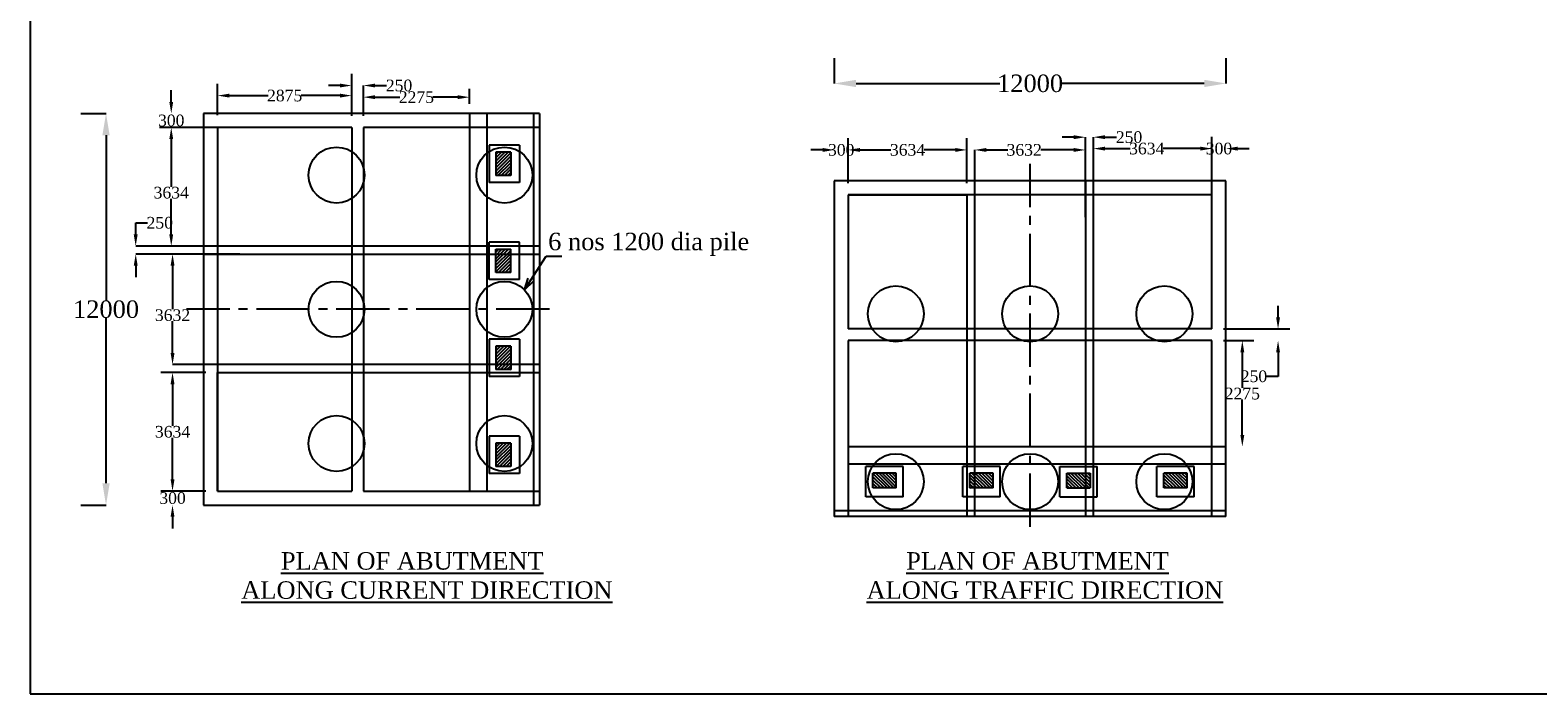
# Model space of a CAD drawing. Header units: millimetres. Extents: x 103078 to 25259364, y -3207472 to 3138455.
# Tile 2 of 12: x 8290281 to 8354938, y -1181503 to -1153028. Entities that reach past the tile are written whole.
import ezdxf

# ---------------------------------------------------------------- set-up
doc = ezdxf.new("R2010")
doc.units = ezdxf.units.MM
doc.header["$LTSCALE"] = 60
doc.header["$MEASUREMENT"] = 0
doc.linetypes.add('CENTER2', pattern=[28.575, 19.05, -3.175, 3.175, -3.175])
doc.styles.get("Standard").update_dxf_attribs({"font": 'times.ttf'})
doc.styles.add('style1', font='txt.shx', dxfattribs={"height": 1})
doc.dimstyles.get("Standard").update_dxf_attribs({"dimtxt": 400, "dimasz": 215, "dimexe": 0.18, "dimexo": 0.0625, "dimgap": 0.09, "dimtad": 0, "dimtih": 1, "dimtoh": 1, "dimdec": 0, "dimzin": 4, "dimdsep": 46, "dimtxsty": 'Standard', "dimblk": 'OPEN90', "dimcen": 0, "dimadec": 0, "dimazin": 1, "dimtfac": 1, "dimtdec": 0, "dimtix": 1, "dimtofl": 0, "dimtmove": 0, "dimatfit": 3, "dimldrblk": 'OPEN30', "dimfxl": 1, "dimtolj": 1, "dimtzin": 0, "dimarcsym": 0})
pattern_1 = [(45, (7022438.5, -1304423.08), (-70.710678, 70.710678), [])]
pattern_2 = [(315, (8193745.06, 115781.19), (70.710678, 70.710678), [])]

# ---------------------------------------------------------------- blocks, each defined once
blk = doc.blocks.new('*D112')
at = {"color": 0, "linetype": 'Continuous', "lineweight": -2, "transparency": 16777216}
for p, q in [((8292960, -1156605), (8293535, -1156605)), ((8293535, -1157540), (8293535, -1164623)), ((8293535, -1172470), (8293535, -1165386)), ((8292960, -1173405), (8293535, -1173405))]:
    blk.add_line(p, q, dxfattribs=at)
for points in [[(8293379, -1157540), (8293690, -1157540), (8293535, -1156605)], [(8293379, -1172470), (8293690, -1172470), (8293535, -1173405)]]:
    blk.add_solid(points, dxfattribs=at)
at = {"layer": 'Defpoints', "color": 0, "linetype": 'Continuous', "lineweight": -2, "transparency": 16777216}
for p in [(8292960, -1156605), (8292960, -1173405), (8293535, -1173405)]:
    blk.add_point(p, dxfattribs=at)
at = {"color": 0, "linetype": 'Continuous', "transparency": 16777216, "insert": (8293535, -1165005), "char_height": 500, "attachment_point": 5}
blk.add_mtext('\\A1;{\\fTimes New Roman|b0|i0|c0|p18;\\H1.5x;12000}', dxfattribs=at)
blk = doc.blocks.new('*D147')
at = {"color": 0, "linetype": 'Continuous', "lineweight": -2, "ltscale": 2, "transparency": 16777216}
for p, q in [((8299269, -1157205), (8296331, -1157205)), ((8296331, -1157705), (8296331, -1159749)), ((8296331, -1161793), (8296331, -1160258)), ((8299269, -1162293), (8296331, -1162293))]:
    blk.add_line(p, q, dxfattribs=at)
for points in [[(8296248, -1157705), (8296414, -1157705), (8296331, -1157205)], [(8296248, -1161793), (8296414, -1161793), (8296331, -1162293)]]:
    blk.add_solid(points, dxfattribs=at)
at = {"layer": 'Defpoints', "color": 0, "linetype": 'Continuous', "lineweight": -2, "ltscale": 2, "transparency": 16777216}
for p in [(8299269, -1157205), (8296331, -1162293), (8299269, -1162293)]:
    blk.add_point(p, dxfattribs=at)
at = {"color": 0, "linetype": 'Continuous', "lineweight": -2, "ltscale": 2, "transparency": 16777216, "insert": (8296331, -1160003), "char_height": 500, "attachment_point": 5}
blk.add_mtext('\\A1;3634', dxfattribs=at)
blk = doc.blocks.new('*D148')
at = {"color": 0, "linetype": 'Continuous', "lineweight": -2, "ltscale": 2, "transparency": 16777216}
for p, q in [((8299269, -1162633), (8296387, -1162633)), ((8296387, -1163133), (8296387, -1165005)), ((8296387, -1166877), (8296387, -1165514)), ((8299269, -1167377), (8296387, -1167377))]:
    blk.add_line(p, q, dxfattribs=at)
for points in [[(8296304, -1163133), (8296471, -1163133), (8296387, -1162633)], [(8296304, -1166877), (8296471, -1166877), (8296387, -1167377)]]:
    blk.add_solid(points, dxfattribs=at)
at = {"layer": 'Defpoints', "color": 0, "linetype": 'Continuous', "lineweight": -2, "ltscale": 2, "transparency": 16777216}
for p in [(8299269, -1162633), (8296387, -1167377), (8299269, -1167377)]:
    blk.add_point(p, dxfattribs=at)
at = {"color": 0, "linetype": 'Continuous', "lineweight": -2, "ltscale": 2, "transparency": 16777216, "insert": (8296387, -1165259), "char_height": 500, "attachment_point": 5}
blk.add_mtext('\\A1;3632', dxfattribs=at)
blk = doc.blocks.new('*D149')
at = {"color": 0, "linetype": 'Continuous', "lineweight": -2, "ltscale": 2, "transparency": 16777216}
for p, q in [((8294807, -1161793), (8294807, -1161293)), ((8294807, -1161293), (8295307, -1161293)), ((8298669, -1162293), (8294807, -1162293)), ((8298669, -1162633), (8294807, -1162633)), ((8294807, -1163133), (8294807, -1163633))]:
    blk.add_line(p, q, dxfattribs=at)
for points in [[(8294724, -1161793), (8294891, -1161793), (8294807, -1162293)], [(8294724, -1163133), (8294891, -1163133), (8294807, -1162633)]]:
    blk.add_solid(points, dxfattribs=at)
at = {"layer": 'Defpoints', "color": 0, "linetype": 'Continuous', "lineweight": -2, "ltscale": 2, "transparency": 16777216}
for p in [(8294807, -1162293), (8298669, -1162293), (8298669, -1162633)]:
    blk.add_point(p, dxfattribs=at)
at = {"color": 0, "linetype": 'Continuous', "lineweight": -2, "ltscale": 2, "transparency": 16777216, "insert": (8295840, -1161293), "char_height": 500, "attachment_point": 5}
blk.add_mtext('\\A1;250', dxfattribs=at)
blk = doc.blocks.new('*D159')
at = {"color": 0, "linetype": 'Continuous', "lineweight": -2, "ltscale": 2, "transparency": 16777216}
for p, q in [((8298319, -1156673), (8298319, -1155337)), ((8298819, -1155837), (8300488, -1155837)), ((8303569, -1155837), (8301900, -1155837))]:
    blk.add_line(p, q, dxfattribs=at)
for points in [[(8298819, -1155753), (8298819, -1155920), (8298319, -1155837)], [(8303569, -1155753), (8303569, -1155920), (8304069, -1155837)]]:
    blk.add_solid(points, dxfattribs=at)
at = {"layer": 'Defpoints', "color": 0, "linetype": 'Continuous', "lineweight": -2, "ltscale": 2, "transparency": 16777216}
for p in [(8304069, -1155837), (8298319, -1157173), (8304069, -1157205)]:
    blk.add_point(p, dxfattribs=at)
at = {"color": 0, "linetype": 'Continuous', "lineweight": -2, "ltscale": 2, "transparency": 16777216, "insert": (8301194, -1155837), "char_height": 500, "attachment_point": 5}
blk.add_mtext('\\A1;2875', dxfattribs=at)
blk = doc.blocks.new('*D160')
at = {"color": 0, "linetype": 'Continuous', "lineweight": -2, "ltscale": 2, "transparency": 16777216}
for p, q in [((8304569, -1156705), (8304569, -1155404)), ((8305069, -1155904), (8306138, -1155904)), ((8308619, -1155904), (8307550, -1155904))]:
    blk.add_line(p, q, dxfattribs=at)
for points in [[(8305069, -1155821), (8305069, -1155987), (8304569, -1155904)], [(8308619, -1155821), (8308619, -1155987), (8309119, -1155904)]]:
    blk.add_solid(points, dxfattribs=at)
at = {"layer": 'Defpoints', "color": 0, "linetype": 'Continuous', "lineweight": -2, "ltscale": 2, "transparency": 16777216}
for p in [(8309119, -1155904), (8304569, -1157205), (8309119, -1157205)]:
    blk.add_point(p, dxfattribs=at)
at = {"color": 0, "linetype": 'Continuous', "lineweight": -2, "ltscale": 2, "transparency": 16777216, "insert": (8306844, -1155904), "char_height": 500, "attachment_point": 5}
blk.add_mtext('\\A1;2275', dxfattribs=at)
blk = doc.blocks.new('*D161')
at = {"color": 0, "linetype": 'Continuous', "lineweight": -2, "ltscale": 2, "transparency": 16777216}
for p, q in [((8303569, -1155404), (8303069, -1155404)), ((8304069, -1156705), (8304069, -1154904)), ((8305069, -1155404), (8305569, -1155404))]:
    blk.add_line(p, q, dxfattribs=at)
for points in [[(8303569, -1155321), (8303569, -1155487), (8304069, -1155404)], [(8305069, -1155321), (8305069, -1155487), (8304569, -1155404)]]:
    blk.add_solid(points, dxfattribs=at)
at = {"layer": 'Defpoints', "color": 0, "linetype": 'Continuous', "lineweight": -2, "ltscale": 2, "transparency": 16777216}
for p in [(8304569, -1155404), (8304069, -1157205), (8304569, -1157205)]:
    blk.add_point(p, dxfattribs=at)
at = {"color": 0, "linetype": 'Continuous', "lineweight": -2, "ltscale": 2, "transparency": 16777216, "insert": (8306102, -1155404), "char_height": 500, "attachment_point": 5}
blk.add_mtext('\\A1;250', dxfattribs=at)
blk = doc.blocks.new('*D162')
at = {"color": 0, "linetype": 'Continuous', "lineweight": -2, "ltscale": 2, "transparency": 16777216}
for p, q in [((8297819, -1167717), (8295887, -1167717)), ((8296387, -1168217), (8296387, -1170006)), ((8296387, -1172305), (8296387, -1170515))]:
    blk.add_line(p, q, dxfattribs=at)
for points in [[(8296304, -1168217), (8296470, -1168217), (8296387, -1167717)], [(8296304, -1172305), (8296470, -1172305), (8296387, -1172805)]]:
    blk.add_solid(points, dxfattribs=at)
at = {"layer": 'Defpoints', "color": 0, "linetype": 'Continuous', "lineweight": -2, "ltscale": 2, "transparency": 16777216}
for p in [(8298319, -1167717), (8296387, -1172805), (8298319, -1172805)]:
    blk.add_point(p, dxfattribs=at)
at = {"color": 0, "linetype": 'Continuous', "lineweight": -2, "ltscale": 2, "transparency": 16777216, "insert": (8296387, -1170261), "char_height": 500, "attachment_point": 5}
blk.add_mtext('\\A1;3634', dxfattribs=at)
blk = doc.blocks.new('*D163')
at = {"color": 0, "linetype": 'Continuous', "lineweight": -2, "ltscale": 2, "transparency": 16777216}
for p, q in [((8296387, -1172305), (8296387, -1171805)), ((8297819, -1172805), (8295887, -1172805)), ((8296387, -1173905), (8296387, -1174405))]:
    blk.add_line(p, q, dxfattribs=at)
for points in [[(8296304, -1172305), (8296470, -1172305), (8296387, -1172805)], [(8296304, -1173905), (8296470, -1173905), (8296387, -1173405)]]:
    blk.add_solid(points, dxfattribs=at)
at = {"layer": 'Defpoints', "color": 0, "linetype": 'Continuous', "lineweight": -2, "ltscale": 2, "transparency": 16777216}
for p in [(8298319, -1172805), (8296387, -1173405), (8298319, -1173405)]:
    blk.add_point(p, dxfattribs=at)
at = {"color": 0, "linetype": 'Continuous', "lineweight": -2, "ltscale": 2, "transparency": 16777216, "insert": (8296387, -1173105), "char_height": 500, "attachment_point": 5}
blk.add_mtext('\\A1;300', dxfattribs=at)
blk = doc.blocks.new('*D164')
at = {"color": 0, "linetype": 'Continuous', "lineweight": -2, "ltscale": 2, "transparency": 16777216}
for p, q in [((8296331, -1156105), (8296331, -1155605)), ((8297819, -1157205), (8295831, -1157205)), ((8296331, -1157705), (8296331, -1158205))]:
    blk.add_line(p, q, dxfattribs=at)
for points in [[(8296248, -1156105), (8296414, -1156105), (8296331, -1156605)], [(8296248, -1157705), (8296414, -1157705), (8296331, -1157205)]]:
    blk.add_solid(points, dxfattribs=at)
at = {"layer": 'Defpoints', "color": 0, "linetype": 'Continuous', "lineweight": -2, "ltscale": 2, "transparency": 16777216}
for p in [(8296331, -1156605), (8298319, -1156605), (8298319, -1157205)]:
    blk.add_point(p, dxfattribs=at)
at = {"color": 0, "linetype": 'Continuous', "lineweight": -2, "ltscale": 2, "transparency": 16777216, "insert": (8296331, -1156905), "char_height": 500, "attachment_point": 5}
blk.add_mtext('\\A1;300', dxfattribs=at)
blk = doc.blocks.new('*D165')
at = {"color": 0, "linetype": 'Continuous', "lineweight": -2, "transparency": 16777216}
for p, q in [((8324763, -1154740), (8324763, -1155315)), ((8341563, -1154740), (8341563, -1155315)), ((8325698, -1155315), (8331864, -1155315)), ((8340628, -1155315), (8334463, -1155315))]:
    blk.add_line(p, q, dxfattribs=at)
for points in [[(8325698, -1155159), (8325698, -1155471), (8324763, -1155315)], [(8340628, -1155159), (8340628, -1155471), (8341563, -1155315)]]:
    blk.add_solid(points, dxfattribs=at)
at = {"layer": 'Defpoints', "color": 0, "linetype": 'Continuous', "lineweight": -2, "transparency": 16777216}
for p in [(8324763, -1154740), (8341563, -1154740), (8324763, -1155315)]:
    blk.add_point(p, dxfattribs=at)
at = {"color": 0, "linetype": 'Continuous', "transparency": 16777216, "insert": (8333163, -1155315), "char_height": 500, "attachment_point": 5}
blk.add_mtext('\\A1;{\\fTimes New Roman|b0|i0|c0|p18;\\H1.5x;12000}', dxfattribs=at)
blk = doc.blocks.new('*D166')
at = {"color": 0, "linetype": 'Continuous', "lineweight": -2, "ltscale": 2, "transparency": 16777216}
for p, q in [((8335875, -1161049), (8335875, -1158111)), ((8336375, -1158111), (8337454, -1158111)), ((8340463, -1158111), (8338876, -1158111)), ((8340963, -1161049), (8340963, -1158111))]:
    blk.add_line(p, q, dxfattribs=at)
for points in [[(8336375, -1158028), (8336375, -1158195), (8335875, -1158111)], [(8340463, -1158028), (8340463, -1158195), (8340963, -1158111)]]:
    blk.add_solid(points, dxfattribs=at)
at = {"layer": 'Defpoints', "color": 0, "linetype": 'Continuous', "lineweight": -2, "ltscale": 2, "transparency": 16777216}
for p in [(8335875, -1158111), (8335875, -1161049), (8340963, -1161049)]:
    blk.add_point(p, dxfattribs=at)
at = {"color": 0, "linetype": 'Continuous', "lineweight": -2, "ltscale": 2, "transparency": 16777216, "insert": (8338165, -1158111), "char_height": 500, "attachment_point": 5}
blk.add_mtext('\\A1;3634', dxfattribs=at)
blk = doc.blocks.new('*D167')
at = {"color": 0, "linetype": 'Continuous', "lineweight": -2, "ltscale": 2, "transparency": 16777216}
for p, q in [((8330791, -1161049), (8330791, -1158167)), ((8331291, -1158168), (8332201, -1158168)), ((8335035, -1158168), (8333617, -1158168)), ((8335535, -1161049), (8335535, -1158167))]:
    blk.add_line(p, q, dxfattribs=at)
for points in [[(8331291, -1158084), (8331291, -1158251), (8330791, -1158168)], [(8335035, -1158084), (8335035, -1158251), (8335535, -1158168)]]:
    blk.add_solid(points, dxfattribs=at)
at = {"layer": 'Defpoints', "color": 0, "linetype": 'Continuous', "lineweight": -2, "ltscale": 2, "transparency": 16777216}
for p in [(8330791, -1158168), (8330791, -1161049), (8335535, -1161049)]:
    blk.add_point(p, dxfattribs=at)
at = {"color": 0, "linetype": 'Continuous', "lineweight": -2, "ltscale": 2, "transparency": 16777216, "insert": (8332909, -1158168), "char_height": 500, "attachment_point": 5}
blk.add_mtext('\\A1;3632', dxfattribs=at)
blk = doc.blocks.new('*D168')
at = {"color": 0, "linetype": 'Continuous', "lineweight": -2, "ltscale": 2, "transparency": 16777216}
for p, q in [((8335035, -1157620), (8334535, -1157620)), ((8335535, -1160449), (8335535, -1157620)), ((8335875, -1160449), (8335875, -1157620)), ((8336375, -1157620), (8336875, -1157620))]:
    blk.add_line(p, q, dxfattribs=at)
for points in [[(8335035, -1157537), (8335035, -1157704), (8335535, -1157620)], [(8336375, -1157537), (8336375, -1157704), (8335875, -1157620)]]:
    blk.add_solid(points, dxfattribs=at)
at = {"layer": 'Defpoints', "color": 0, "linetype": 'Continuous', "lineweight": -2, "ltscale": 2, "transparency": 16777216}
for p in [(8335875, -1157620), (8335535, -1160449), (8335875, -1160449)]:
    blk.add_point(p, dxfattribs=at)
at = {"color": 0, "linetype": 'Continuous', "lineweight": -2, "ltscale": 2, "transparency": 16777216, "insert": (8337408, -1157620), "char_height": 500, "attachment_point": 5}
blk.add_mtext('\\A1;250', dxfattribs=at)
blk = doc.blocks.new('*D173')
at = {"color": 0, "linetype": 'Continuous', "lineweight": -2, "ltscale": 2, "transparency": 16777216}
for p, q in [((8341463, -1166349), (8342764, -1166349)), ((8342264, -1166849), (8342264, -1168369)), ((8342264, -1170399), (8342264, -1168880))]:
    blk.add_line(p, q, dxfattribs=at)
for points in [[(8342181, -1166849), (8342347, -1166849), (8342264, -1166349)], [(8342181, -1170399), (8342347, -1170399), (8342264, -1170899)]]:
    blk.add_solid(points, dxfattribs=at)
at = {"layer": 'Defpoints', "color": 0, "linetype": 'Continuous', "lineweight": -2, "ltscale": 2, "transparency": 16777216}
for p in [(8340963, -1166349), (8340963, -1170899), (8342264, -1170899)]:
    blk.add_point(p, dxfattribs=at)
at = {"color": 0, "linetype": 'Continuous', "lineweight": -2, "ltscale": 2, "transparency": 16777216, "insert": (8342264, -1168624), "char_height": 500, "attachment_point": 5}
blk.add_mtext('\\A1;2275', dxfattribs=at)
blk = doc.blocks.new('*D169')
at = {"color": 0, "linetype": 'Continuous', "lineweight": -2, "ltscale": 2, "transparency": 16777216}
for p, q in [((8343797, -1165349), (8343797, -1164849)), ((8341463, -1165849), (8344297, -1165849)), ((8343797, -1166849), (8343797, -1167882)), ((8343797, -1167882), (8343297, -1167882))]:
    blk.add_line(p, q, dxfattribs=at)
for points in [[(8343713, -1165349), (8343880, -1165349), (8343797, -1165849)], [(8343713, -1166849), (8343880, -1166849), (8343797, -1166349)]]:
    blk.add_solid(points, dxfattribs=at)
at = {"layer": 'Defpoints', "color": 0, "linetype": 'Continuous', "lineweight": -2, "ltscale": 2, "transparency": 16777216}
for p in [(8340963, -1165849), (8340963, -1166349), (8343797, -1166349)]:
    blk.add_point(p, dxfattribs=at)
at = {"color": 0, "linetype": 'Continuous', "lineweight": -2, "ltscale": 2, "transparency": 16777216, "insert": (8342764, -1167882), "char_height": 500, "attachment_point": 5}
blk.add_mtext('\\A1;250', dxfattribs=at)
blk = doc.blocks.new('*D170')
at = {"color": 0, "linetype": 'Continuous', "lineweight": -2, "ltscale": 2, "transparency": 16777216}
for p, q in [((8330451, -1159599), (8330451, -1157667)), ((8325863, -1158167), (8327197, -1158167)), ((8329951, -1158167), (8328618, -1158167))]:
    blk.add_line(p, q, dxfattribs=at)
for points in [[(8325863, -1158084), (8325863, -1158251), (8325363, -1158167)], [(8329951, -1158084), (8329951, -1158251), (8330451, -1158167)]]:
    blk.add_solid(points, dxfattribs=at)
at = {"layer": 'Defpoints', "color": 0, "linetype": 'Continuous', "lineweight": -2, "ltscale": 2, "transparency": 16777216}
for p in [(8325363, -1158167), (8325363, -1160099), (8330451, -1160099)]:
    blk.add_point(p, dxfattribs=at)
at = {"color": 0, "linetype": 'Continuous', "lineweight": -2, "ltscale": 2, "transparency": 16777216, "insert": (8327907, -1158167), "char_height": 500, "attachment_point": 5}
blk.add_mtext('\\A1;3634', dxfattribs=at)
blk = doc.blocks.new('*D171')
at = {"color": 0, "linetype": 'Continuous', "lineweight": -2, "ltscale": 2, "transparency": 16777216}
for p, q in [((8325363, -1159599), (8325363, -1157667)), ((8324263, -1158167), (8323763, -1158167)), ((8325863, -1158167), (8326363, -1158167))]:
    blk.add_line(p, q, dxfattribs=at)
for points in [[(8324263, -1158084), (8324263, -1158251), (8324763, -1158167)], [(8325863, -1158084), (8325863, -1158251), (8325363, -1158167)]]:
    blk.add_solid(points, dxfattribs=at)
at = {"layer": 'Defpoints', "color": 0, "linetype": 'Continuous', "lineweight": -2, "ltscale": 2, "transparency": 16777216}
for p in [(8324763, -1158167), (8324763, -1160099), (8325363, -1160099)]:
    blk.add_point(p, dxfattribs=at)
at = {"color": 0, "linetype": 'Continuous', "lineweight": -2, "ltscale": 2, "transparency": 16777216, "insert": (8325063, -1158167), "char_height": 500, "attachment_point": 5}
blk.add_mtext('\\A1;300', dxfattribs=at)
blk = doc.blocks.new('*D172')
at = {"color": 0, "linetype": 'Continuous', "lineweight": -2, "ltscale": 2, "transparency": 16777216}
for p, q in [((8340963, -1159599), (8340963, -1157611)), ((8340463, -1158111), (8339963, -1158111)), ((8342063, -1158111), (8342563, -1158111))]:
    blk.add_line(p, q, dxfattribs=at)
for points in [[(8340463, -1158028), (8340463, -1158195), (8340963, -1158111)], [(8342063, -1158028), (8342063, -1158195), (8341563, -1158111)]]:
    blk.add_solid(points, dxfattribs=at)
at = {"layer": 'Defpoints', "color": 0, "linetype": 'Continuous', "lineweight": -2, "ltscale": 2, "transparency": 16777216}
for p in [(8341563, -1158111), (8340963, -1160099), (8341563, -1160099)]:
    blk.add_point(p, dxfattribs=at)
at = {"color": 0, "linetype": 'Continuous', "lineweight": -2, "ltscale": 2, "transparency": 16777216, "insert": (8341263, -1158111), "char_height": 500, "attachment_point": 5}
blk.add_mtext('\\A1;300', dxfattribs=at)

msp = doc.modelspace()

# ---------------------------------------------------------------- hatches: boundary and pattern name
at = {"linetype": 'Continuous'}
h = msp.add_hatch(dxfattribs=at)
h.set_pattern_fill('ANSI31', color=256, scale=800)
h.set_pattern_definition([(45, (7022438.5, -1300805.58), (-70.710678, 70.710678), [])])
h.paths.add_polyline_path([(8310889.1, -1158266.8), (8310249.1, -1158266.8), (8310249.1, -1159266.8), (8310889.1, -1159266.8)])
h = msp.add_hatch(dxfattribs=at)
h.set_pattern_fill('ANSI31', color=256, scale=800)
h.set_pattern_definition(pattern_1)
h.paths.add_polyline_path([(8310249.1, -1162425.3), (8310889.1, -1162425.3), (8310889.1, -1163425.3), (8310249.1, -1163425.3)])
h = msp.add_hatch(dxfattribs=at)
h.set_pattern_fill('ANSI31', color=256, scale=800)
h.set_pattern_definition(pattern_1)
h.paths.add_polyline_path([(8310249.1, -1167584.3), (8310889.1, -1167584.3), (8310889.1, -1166584.3), (8310249.1, -1166584.3)])
h = msp.add_hatch(dxfattribs=at)
h.set_pattern_fill('ANSI31', color=256, scale=800)
h.set_pattern_definition([(45, (7022438.5, -1303882.08), (-70.710678, 70.710678), [])])
h.paths.add_polyline_path([(8310889.1, -1170743.3), (8310249.1, -1170743.3), (8310249.1, -1171743.3), (8310889.1, -1171743.3)])
h = msp.add_hatch(dxfattribs=at)
h.set_pattern_fill('ANSI31', color=256, scale=800, angle=-90)
h.set_pattern_definition([(315, (8194286.06, 115781.19), (70.710678, 70.710678), [])])
h.paths.add_polyline_path([(8327424.9, -1172669.4), (8327424.9, -1172029.4), (8326424.9, -1172029.4), (8326424.9, -1172669.4)])
h = msp.add_hatch(dxfattribs=at)
h.set_pattern_fill('ANSI31', color=256, scale=800, angle=-90)
h.set_pattern_definition(pattern_2)
h.paths.add_polyline_path([(8330583.9, -1172029.4), (8330583.9, -1172669.4), (8331583.9, -1172669.4), (8331583.9, -1172029.4)])
h = msp.add_hatch(dxfattribs=at)
h.set_pattern_fill('ANSI31', color=256, scale=800, angle=-90)
h.set_pattern_definition(pattern_2)
h.paths.add_polyline_path([(8335742.9, -1172029.4), (8335742.9, -1172669.4), (8334742.9, -1172669.4), (8334742.9, -1172029.4)])
h = msp.add_hatch(dxfattribs=at)
h.set_pattern_fill('ANSI31', color=256, scale=800, angle=-90)
h.set_pattern_definition([(315, (8197362.56, 115781.19), (70.710678, 70.710678), [])])
h.paths.add_polyline_path([(8339901.4, -1172669.4), (8339901.4, -1172029.4), (8338901.4, -1172029.4), (8338901.4, -1172669.4)])

# ---------------------------------------------------------------- linework, layer by layer
for p, q in [((8290280.6, -1056175.2), (8290280.6, -1181503.4)), ((8324763.4, -1154231.8), (8324763.4, -1155248.3)), ((8341563.4, -1154231.8), (8341563.4, -1155248.3)), ((8292451.5, -1156604.8), (8293468, -1156604.8)), ((8312119.1, -1156604.8), (8297719.1, -1156604.8)), ((8309869.1, -1156604.8), (8309869.1, -1172804.8)), ((8311869.1, -1156604.8), (8311869.1, -1173404.8)), ((8312119.1, -1156604.8), (8312119.1, -1173404.8)), ((8304069.1, -1157204.8), (8297719.1, -1157204.8)), ((8312119.1, -1157204.8), (8304569.1, -1157204.8)), ((8311269.1, -1157966.8), (8309969.1, -1157966.8)), ((8309969.1, -1157966.8), (8309969.1, -1159566.8)), ((8311269.1, -1157966.8), (8311269.1, -1159566.8)), ((8310889.1, -1158266.8), (8310249.1, -1158266.8)), ((8310249.1, -1158266.8), (8310249.1, -1159266.8)), ((8310889.1, -1158266.8), (8310889.1, -1159266.8)), ((8310889.1, -1159266.8), (8310249.1, -1159266.8)), ((8311269.1, -1159566.8), (8309969.1, -1159566.8)), ((8324763.4, -1159499.4), (8324763.4, -1165799.4)), ((8330791.4, -1173899.4), (8330791.4, -1159499.4)), ((8335535.4, -1159499.4), (8335535.4, -1173899.4)), ((8335875.4, -1173899.4), (8335875.4, -1159499.4)), ((8340963.4, -1165849.4), (8340963.4, -1159499.4)), ((8341563.4, -1173899.4), (8341563.4, -1159499.4)), ((8324763.4, -1160449.4), (8324763.4, -1173899.4)), ((8325363.4, -1160099.4), (8325363.4, -1165799.4)), ((8325363.4, -1160449.4), (8325363.4, -1165849.4)), ((8330451.4, -1160099.4), (8330451.4, -1173899.4)), ((8312119.1, -1162292.8), (8297719.1, -1162292.8)), ((8311269.1, -1162125.3), (8309969.1, -1162125.3)), ((8309969.1, -1163725.3), (8309969.1, -1162125.3)), ((8310249.1, -1163425.3), (8310249.1, -1162425.3)), ((8310889.1, -1163425.3), (8310889.1, -1162425.3)), ((8311269.1, -1163725.3), (8311269.1, -1162125.3)), ((8297719.1, -1162632.8), (8312119.1, -1162632.8)), ((8311269.1, -1163725.3), (8309969.1, -1163725.3)), ((8310889.1, -1163425.3), (8310249.1, -1163425.3)), ((8311269.1, -1166284.3), (8309969.1, -1166284.3)), ((8309969.1, -1166284.3), (8309969.1, -1167884.3)), ((8311269.1, -1166284.3), (8311269.1, -1167884.3)), ((8325363.4, -1166349.4), (8325363.4, -1173899.4)), ((8340963.4, -1173899.4), (8340963.4, -1166349.4)), ((8310889.1, -1166584.3), (8310249.1, -1166584.3)), ((8310249.1, -1166584.3), (8310249.1, -1167584.3)), ((8310889.1, -1166584.3), (8310889.1, -1167584.3)), ((8312119.1, -1167376.8), (8297719.1, -1167376.8)), ((8310889.1, -1167584.3), (8310249.1, -1167584.3)), ((8298319.1, -1167716.8), (8312119.1, -1167716.8)), ((8311269.1, -1167884.3), (8309969.1, -1167884.3)), ((8324763.4, -1168099.4), (8324763.4, -1169499.4)), ((8325363.4, -1168099.4), (8325363.4, -1169499.4)), ((8324763.4, -1169499.4), (8324763.4, -1173899.4)), ((8311269.1, -1170443.3), (8309969.1, -1170443.3)), ((8309969.1, -1170443.3), (8309969.1, -1172043.3)), ((8310889.1, -1170743.3), (8310249.1, -1170743.3)), ((8310249.1, -1170743.3), (8310249.1, -1171743.3)), ((8310889.1, -1170743.3), (8310889.1, -1171743.3)), ((8311269.1, -1170443.3), (8311269.1, -1172043.3)), ((8311269.1, -1172043.3), (8309969.1, -1172043.3)), ((8310889.1, -1171743.3), (8310249.1, -1171743.3)), ((8341563.4, -1171649.4), (8325363.4, -1171649.4)), ((8326124.9, -1173049.4), (8326124.9, -1171749.4)), ((8327724.9, -1171749.4), (8326124.9, -1171749.4)), ((8326424.9, -1172669.4), (8326424.9, -1172029.4)), ((8327424.9, -1172029.4), (8326424.9, -1172029.4)), ((8327424.9, -1172669.4), (8327424.9, -1172029.4)), ((8327724.9, -1173049.4), (8327724.9, -1171749.4)), ((8330283.9, -1173049.4), (8330283.9, -1171749.4)), ((8331883.9, -1171749.4), (8330283.9, -1171749.4)), ((8330583.9, -1172669.4), (8330583.9, -1172029.4)), ((8331583.9, -1172029.4), (8330583.9, -1172029.4)), ((8331583.9, -1172669.4), (8331583.9, -1172029.4)), ((8331883.9, -1173049.4), (8331883.9, -1171749.4)), ((8334442.9, -1173049.4), (8334442.9, -1171749.4)), ((8334442.9, -1171749.4), (8336042.9, -1171749.4)), ((8334742.9, -1172669.4), (8334742.9, -1172029.4)), ((8334742.9, -1172029.4), (8335742.9, -1172029.4)), ((8336042.9, -1173049.4), (8336042.9, -1171749.4)), ((8338601.4, -1173049.4), (8338601.4, -1171749.4)), ((8340201.4, -1171749.4), (8338601.4, -1171749.4)), ((8338901.4, -1172669.4), (8338901.4, -1172029.4)), ((8339901.4, -1172029.4), (8338901.4, -1172029.4)), ((8339901.4, -1172669.4), (8339901.4, -1172029.4)), ((8340201.4, -1173049.4), (8340201.4, -1171749.4)), ((8298319.1, -1172804.8), (8304019.1, -1172804.8)), ((8298669.1, -1172804.8), (8304069.1, -1172804.8)), ((8304569.1, -1172804.8), (8312119.1, -1172804.8)), ((8306319.1, -1172804.8), (8307719.1, -1172804.8)), ((8327424.9, -1172669.4), (8326424.9, -1172669.4)), ((8331583.9, -1172669.4), (8330583.9, -1172669.4)), ((8334742.9, -1172669.4), (8335742.9, -1172669.4)), ((8339901.4, -1172669.4), (8338901.4, -1172669.4)), ((8292451.5, -1173404.8), (8293468, -1173404.8)), ((8297719.1, -1173404.8), (8304019.1, -1173404.8)), ((8298669.1, -1173404.8), (8312119.1, -1173404.8)), ((8306319.1, -1173404.8), (8307719.1, -1173404.8)), ((8307719.1, -1173404.8), (8312119.1, -1173404.8)), ((8327724.9, -1173049.4), (8326124.9, -1173049.4)), ((8331883.9, -1173049.4), (8330283.9, -1173049.4)), ((8334442.9, -1173049.4), (8336042.9, -1173049.4)), ((8340201.4, -1173049.4), (8338601.4, -1173049.4)), ((8341563.4, -1173649.4), (8324763.4, -1173649.4)), ((8341563.4, -1173899.4), (8324763.4, -1173899.4)), ((8290280.6, -1181503.4), (8461784.4, -1181503.4))]:
    msp.add_line(p, q, dxfattribs=at)
at = {"linetype": 'Continuous', "lineweight": -2, "ltscale": 2}
for p, q in [((8309119.1, -1156186), (8309119.1, -1155548.2)), ((8297719.1, -1156604.8), (8297719.1, -1173404.8)), ((8309119.1, -1156604.8), (8309119.1, -1172804.8)), ((8298319.1, -1157204.8), (8298319.1, -1172804.8)), ((8304069.1, -1157204.8), (8304069.1, -1172804.8)), ((8304569.1, -1157204.8), (8304569.1, -1172804.8)), ((8341563.4, -1159499.4), (8324763.4, -1159499.4)), ((8340963.4, -1160099.4), (8325363.4, -1160099.4)), ((8330451.4, -1160099.4), (8325363.4, -1160099.4)), ((8325363.4, -1160099.4), (8330451.4, -1160099.4)), ((8310249.1, -1162425.3), (8310889.1, -1162425.3)), ((8340963.4, -1165849.4), (8325363.4, -1165849.4)), ((8340963.4, -1166349.4), (8325363.4, -1166349.4)), ((8298319.1, -1167716.8), (8298319.1, -1172804.8)), ((8298319.1, -1172804.8), (8298319.1, -1167716.8)), ((8341563.4, -1170899.4), (8325363.4, -1170899.4)), ((8335742.9, -1172029.4), (8335742.9, -1172669.4))]:
    msp.add_line(p, q, dxfattribs=at)
at = {"linetype": 'CENTER2', "ltscale": 2}
for p, q in [((8333163.4, -1174333.6), (8333163.4, -1158768.8)), ((8312553.3, -1165004.8), (8296988.4, -1165004.8))]:
    msp.add_line(p, q, dxfattribs=at)
at = {"linetype": 'Continuous'}
for centre in [(8303419.1, -1159246.8), (8310619.1, -1159246.8), (8303419.1, -1165004.8), (8310619.1, -1165004.8), (8327405.4, -1165199.4), (8333163.4, -1165199.4), (8338921.4, -1165199.4), (8303419.1, -1170762.8), (8310619.1, -1170762.8), (8327405.4, -1172399.4), (8333163.4, -1172399.4), (8338921.4, -1172399.4)]:
    msp.add_circle(centre, 1200, dxfattribs=at)

# ---------------------------------------------------------------- texts
at = {"linetype": 'Continuous', "insert": (8312495.3, -1162217.7), "char_height": 750, "attachment_point": 4}
msp.add_mtext('{\\fTimes New Roman|b0|i0|c0|p18;6 nos 1200 dia pile}', dxfattribs=at)
at = {"linetype": 'Continuous', "lineweight": -2, "ltscale": 2, "insert": (8313083.9, -1162722.7), "char_height": 500, "attachment_point": 4}
msp.add_mtext('\\A1;', dxfattribs=at)
at = {"linetype": 'Continuous', "char_height": 480, "width": 22678.698, "attachment_point": 1, "style": 'style1'}
for s, insert in [('{\\fTimes New Roman|b0|i0|c0|p18;\\H1.5625x;      \\LPLAN OF ABUTMENT  \\PALONG CURRENT DIRECTION  }', (8299334.6, -1175423.7)), ('{\\fTimes New Roman|b0|i0|c0|p18;\\H1.5625x;      \\LPLAN OF ABUTMENT  \\PALONG TRAFFIC DIRECTION  }', (8326150.9, -1175423.7))]:
    msp.add_mtext(s, dxfattribs=dict(at, insert=insert))

# ---------------------------------------------------------------- dimensions: what is measured, and where the dimension line sits
at = {"linetype": 'Continuous'}
for base, p1, p2, angle, picture, middle in [((8324763.4, -1155315), (8341563.4, -1154740.3), (8324763.4, -1154740.3), 180, '*D165', (8333163.4, -1155315)), ((8293534.7, -1173404.8), (8292959.9, -1156604.8), (8292959.9, -1173404.8), 270, '*D112', (8293534.7, -1165004.8))]:
    dim = msp.add_linear_dim(base=base, p1=p1, p2=p2, angle=angle, text='{\\fTimes New Roman|b0|i0|c0|p18;\\H1.5x;12000}', dimstyle='Standard', override={"dimtxt": 500, "dimasz": 935, "dimfxl": 300}, dxfattribs=at)
    dim.commit()
    dim.dimension.update_dxf_attribs({"geometry": picture, "text_midpoint": middle, "dimtype": 160})
at = {"linetype": 'Continuous', "lineweight": -2, "ltscale": 2}
for base, p1, p2, text, picture, middle in [((8304069.1, -1155836.6), (8298319.1, -1157173), (8304069.1, -1157204.8), '2875', '*D159', (8301194.1, -1155836.6)), ((8309119.1, -1155904.1), (8304569.1, -1157204.8), (8309119.1, -1157204.8), '2275', '*D160', (8306844.1, -1155904.1)), ((8324763.4, -1158167.3), (8325363.4, -1160099.4), (8324763.4, -1160099.4), '300', '*D171', (8325063.4, -1158167.3)), ((8325363.4, -1158167.3), (8330451.4, -1160099.4), (8325363.4, -1160099.4), '3634', '*D170', (8327907.4, -1158167.3)), ((8341563.4, -1158111.2), (8340963.4, -1160099.4), (8341563.4, -1160099.4), '300', '*D172', (8341263.4, -1158111.2))]:
    dim = msp.add_linear_dim(base=base, p1=p1, p2=p2, text=text, dimstyle='Standard', override={"dimtxt": 500, "dimasz": 500, "dimexe": 500, "dimexo": 500, "dimse2": 1, "dimfxl": 300}, dxfattribs=at)
    dim.commit()
    dim.dimension.update_dxf_attribs({"geometry": picture, "text_midpoint": middle})
for base, p1, p2, text, override, picture, middle in [((8304569.1, -1155404.1), (8304069.1, -1157204.8), (8304569.1, -1157204.8), '250', {"dimtxt": 500, "dimasz": 500, "dimexe": 500, "dimexo": 500, "dimse2": 1, "dimfxl": 300}, '*D161', (8306101.8, -1155404.1)), ((8335875.4, -1157620.5), (8335535.4, -1160449.4), (8335875.4, -1160449.4), '250', {"dimtxt": 500, "dimasz": 500, "dimfxl": 300}, '*D168', (8337408.1, -1157620.5)), ((8330791.4, -1158167.6), (8335535.4, -1161049.4), (8330791.4, -1161049.4), '3632', {"dimtxt": 500, "dimasz": 500, "dimfxl": 300}, '*D167', (8332909.1, -1158167.6)), ((8335875.4, -1158111.2), (8340963.4, -1161049.4), (8335875.4, -1161049.4), '3634', {"dimtxt": 500, "dimasz": 500, "dimfxl": 300}, '*D166', (8338165.1, -1158111.2))]:
    dim = msp.add_linear_dim(base=base, p1=p1, p2=p2, text=text, dimstyle='Standard', override=override, dxfattribs=at)
    dim.commit()
    dim.dimension.update_dxf_attribs({"geometry": picture, "text_midpoint": middle, "dimtype": 160})
for base, p1, p2, angle, text, picture, middle in [((8296330.9, -1156604.8), (8298319.1, -1157204.8), (8298319.1, -1156604.8), 90, '300', '*D164', (8296330.9, -1156904.8)), ((8342264, -1170899.4), (8340963.4, -1166349.4), (8340963.4, -1170899.4), 270, '2275', '*D173', (8342264, -1168624.4)), ((8296387, -1172804.8), (8298319.1, -1167716.8), (8298319.1, -1172804.8), 90, '3634', '*D162', (8296387, -1170260.8)), ((8296387, -1173404.8), (8298319.1, -1172804.8), (8298319.1, -1173404.8), 90, '300', '*D163', (8296387, -1173104.8))]:
    dim = msp.add_linear_dim(base=base, p1=p1, p2=p2, angle=angle, text=text, dimstyle='Standard', override={"dimtxt": 500, "dimasz": 500, "dimexe": 500, "dimexo": 500, "dimse2": 1, "dimfxl": 300}, dxfattribs=at)
    dim.commit()
    dim.dimension.update_dxf_attribs({"geometry": picture, "text_midpoint": middle})
for base, p1, p2, angle, text, override, picture, middle in [((8296330.9, -1162292.8), (8299269.1, -1157204.8), (8299269.1, -1162292.8), 90, '3634', {"dimtxt": 500, "dimasz": 500, "dimfxl": 300}, '*D147', (8296330.9, -1160003.1)), ((8294807.4, -1162292.8), (8298669.1, -1162632.8), (8298669.1, -1162292.8), 90, '250', {"dimtxt": 500, "dimasz": 500, "dimfxl": 300}, '*D149', (8295840.2, -1161292.8)), ((8296387.3, -1167376.8), (8299269.1, -1162632.8), (8299269.1, -1167376.8), 90, '3632', {"dimtxt": 500, "dimasz": 500, "dimfxl": 300}, '*D148', (8296387.3, -1165259.1)), ((8343796.7, -1166349.4), (8340963.4, -1165849.4), (8340963.4, -1166349.4), 270, '250', {"dimtxt": 500, "dimasz": 500, "dimexe": 500, "dimexo": 500, "dimse2": 1, "dimfxl": 300}, '*D169', (8342764, -1167882.1))]:
    dim = msp.add_linear_dim(base=base, p1=p1, p2=p2, angle=angle, text=text, dimstyle='Standard', override=override, dxfattribs=at)
    dim.commit()
    dim.dimension.update_dxf_attribs({"geometry": picture, "text_midpoint": middle, "dimtype": 160})

# ---------------------------------------------------------------- leaders
msp.add_leader([(8311476.7, -1164165.4), (8312408.2, -1162722.7), (8313083.8, -1162722.7)], dimstyle='Standard', override={"dimtxt": 500, "dimasz": 500, "dimexe": 500, "dimexo": 500, "dimse2": 1, "dimfxl": 300}, dxfattribs=at)

doc.saveas('drawing.dxf')
